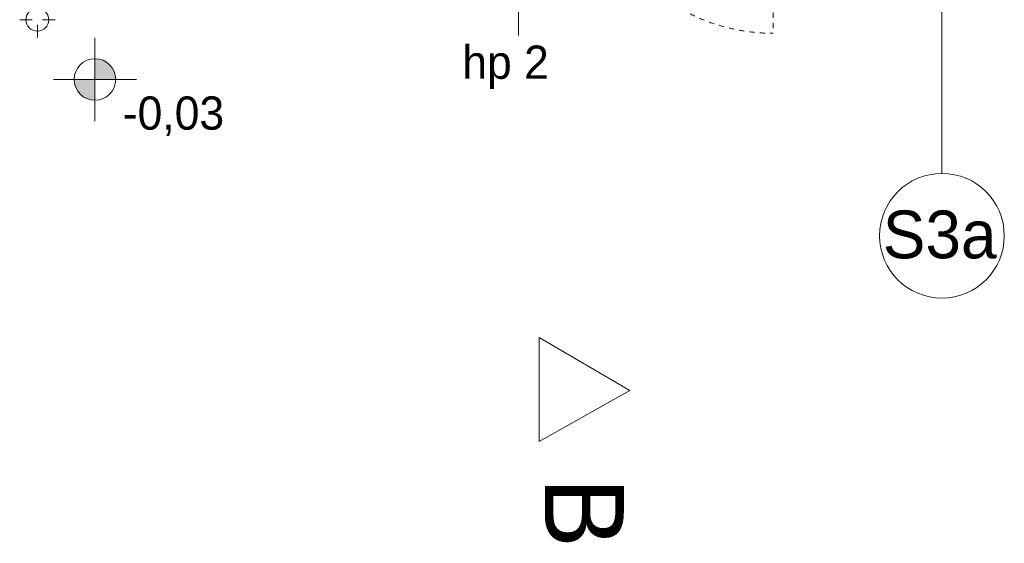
# Model space of a CAD drawing. Header units: inches. Extents: x -515158 to -470211, y -1887 to 84268.
# Tile 15 of 102: x -497693 to -492956, y -1887 to 633. Entities that reach past the tile are written whole.
import ezdxf

# ---------------------------------------------------------------- set-up
doc = ezdxf.new("R2010")
doc.units = ezdxf.units.IN
doc.header["$MEASUREMENT"] = 0
doc.linetypes.add('Hidden Line', pattern=[50, 25, -25])
for name, color, linetype, lineweight in [('#podkład', 252, 'Continuous', 9), ('Arch opisy_Nr_Pióra__1', 252, 'Continuous', 25), ('Arch opisy_Nr_Pióra__21', 252, 'Continuous', 9), ('INWENT DACH_Nr_Pióra__21', 252, 'Continuous', 9), ('INWENT OPISY_Nr_Pióra__21', 252, 'Continuous', 9), ('INWENT OPISY_Nr_Pióra__41', 252, 'Continuous', 15), ('INWENT RZĘDNE_Nr_Pióra__21', 252, 'Continuous', 9), ('INWENT. DRZWI_Nr_Pióra__21', 252, 'Continuous', 9), ('INWENT. OKNA_Nr_Pióra__21', 252, 'Continuous', 9), ('INWENT. OKNA_Nr_Pióra__5', 252, 'Continuous', 13)]:
    doc.layers.add(name, color=color, linetype=linetype, lineweight=lineweight)
doc.styles.add('GENERATED_STYLE_3', font='txt')
doc.styles.add('GENERATED_STYLE_7', font='txt')

# ---------------------------------------------------------------- blocks, each defined once
blk = doc.blocks.new('parter')
at = {"layer": 'INWENT RZĘDNE_Nr_Pióra__21', "linetype": 'Continuous'}
for points in [[(-497331.3, 32475.2), (-497231.3, 32475.2), (-497238.9, 32513.5), (-497260.6, 32545.9), (-497293, 32567.6), (-497331.3, 32575.2)], [(-497331.3, 32475.2), (-497431.3, 32475.2), (-497423.7, 32437), (-497402, 32404.5), (-497369.6, 32382.8), (-497331.3, 32375.2)]]:
    blk.add_hatch(color=252, dxfattribs=at).paths.add_polyline_path(points, flags=0)
at = {"layer": 'Arch opisy_Nr_Pióra__21', "color": 252, "linetype": 'Continuous'}
blk.add_line((-493255.8, 32845.6), (-493255.8, 32023), dxfattribs=at)
blk.add_circle((-493255.8, 31723), 300, dxfattribs=at)
at = {"layer": 'INWENT DACH_Nr_Pióra__21', "color": 252, "linetype": 'Continuous'}
for p, q in [((-497633.3, 32762.6), (-497693.3, 32762.6)), ((-497608.3, 32737.6), (-497608.3, 32677.6)), ((-497583.3, 32762.6), (-497523.3, 32762.6))]:
    blk.add_line(p, q, dxfattribs=at)
blk.add_circle((-497608.3, 32762.6), 55, dxfattribs=at)
at = {"layer": 'INWENT OPISY_Nr_Pióra__41', "color": 252, "linetype": 'Continuous'}
for p, q in [((-494757.1, 30977.6), (-495193.3, 31233.3)), ((-495193.3, 30733.3), (-495193.3, 31233.3)), ((-495193.3, 30733.3), (-494757.1, 30977.6))]:
    blk.add_line(p, q, dxfattribs=at)
at = {"layer": 'INWENT RZĘDNE_Nr_Pióra__21', "color": 252, "linetype": 'Continuous'}
for p, q in [((-497331.3, 32275.2), (-497331.3, 32675.2)), ((-497531.3, 32475.2), (-497131.3, 32475.2))]:
    blk.add_line(p, q, dxfattribs=at)
blk.add_circle((-497331.3, 32475.2), 100, dxfattribs=at)
at = {"layer": 'INWENT. DRZWI_Nr_Pióra__21', "color": 252, "linetype": 'Hidden Line'}
blk.add_line((-494068.3, 33597.6), (-494068.3, 32697.6), dxfattribs=at)
blk.add_arc((-494068.3, 33597.6), 900, 180, 270, dxfattribs=at)
at = {"layer": 'INWENT. OKNA_Nr_Pióra__5', "color": 252, "linetype": 'Continuous'}
blk.add_line((-495293.3, 33597.6), (-495293.3, 32687.6), dxfattribs=at)
at = {"layer": 'Arch opisy_Nr_Pióra__1', "color": 252, "linetype": 'Continuous', "style": 'GENERATED_STYLE_7'}
blk.add_text('S3a', height=230, dxfattribs=at).set_placement((-493540.5, 31614.4))
at = {"layer": 'INWENT OPISY_Nr_Pióra__21', "color": 252, "linetype": 'Continuous', "style": 'GENERATED_STYLE_7'}
blk.add_text('B', height=380, rotation=270, dxfattribs=at).set_placement((-495166.3, 30560))
at = {"layer": 'INWENT RZĘDNE_Nr_Pióra__21', "color": 252, "insert": (-497197.2, 32203.7), "char_height": 160, "attachment_point": 7, "style": 'GENERATED_STYLE_3'}
blk.add_mtext('{-0,03}', dxfattribs=at)
at = {"layer": 'INWENT. OKNA_Nr_Pióra__21', "color": 252, "linetype": 'Continuous', "style": 'GENERATED_STYLE_7'}
blk.add_text('hp 2', height=160, dxfattribs=at).set_placement((-495563.8, 32478.3))

msp = doc.modelspace()

# ---------------------------------------------------------------- block references
at = {"layer": '#podkład'}
msp.add_blockref('parter', (0, -32129.9), dxfattribs=at)

doc.saveas('drawing.dxf')
